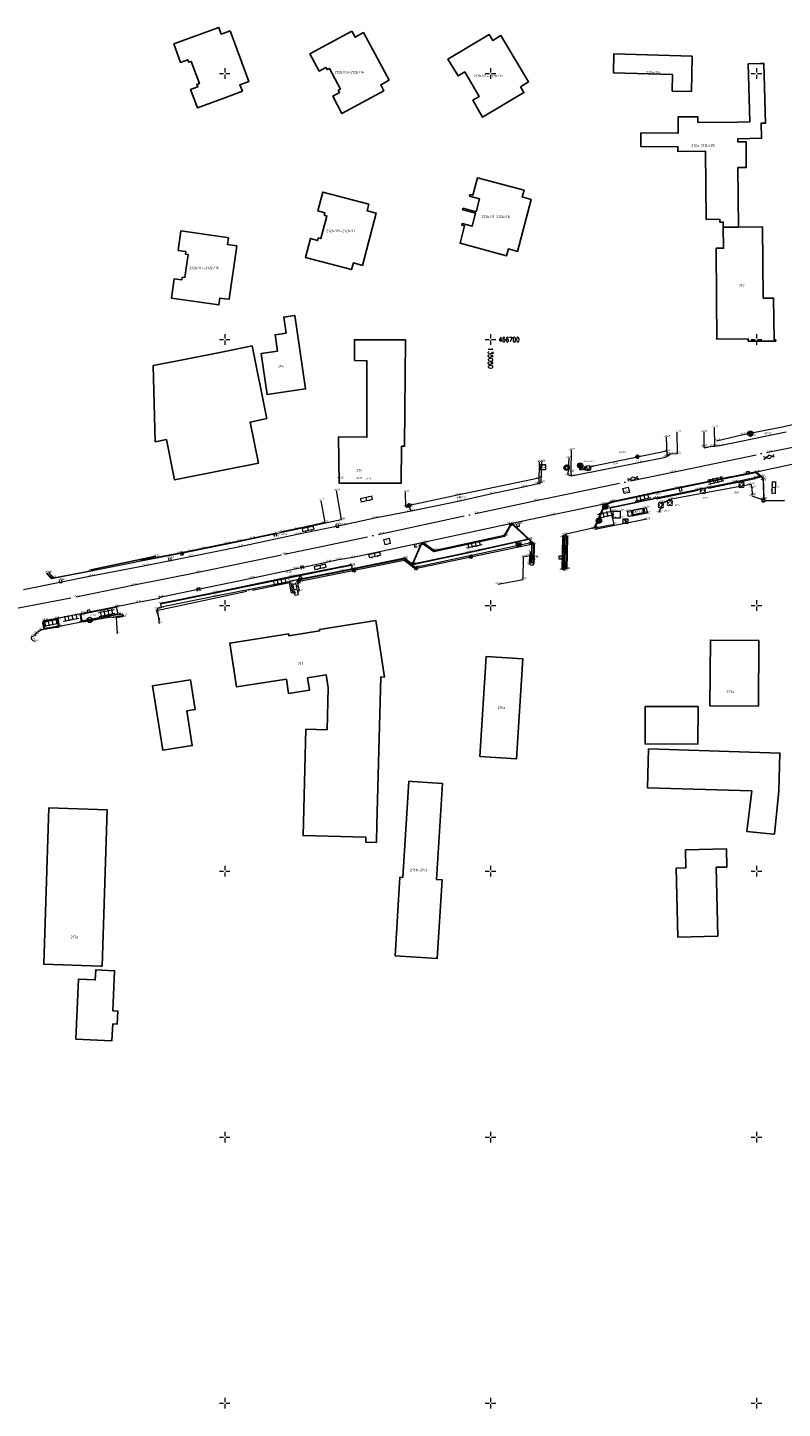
# Model space of a CAD drawing. Header units: metres. Extents: x 132947 to 136301, y 465956 to 467151.
# Tile 16 of 28: x 134963 to 135105, y 466499 to 466759. Entities that reach past the tile are written whole.
import ezdxf
from ezdxf.enums import TextEntityAlignment as Align

# ---------------------------------------------------------------- set-up
doc = ezdxf.new("R2010")
doc.units = ezdxf.units.M
doc.linetypes.add('ASWEG', pattern=[18, 16, -1, 0, -1])
doc.layers.get('0').update_dxf_attribs({"color": 8})
for name, color, linetype, lineweight in [('B-WE-GR-BOOM-T18', 253, 'Continuous', 18), ('B-WE-GR-GRAS-T18', 253, 'Continuous', 18), ('B-WE-GW-HOOGTE-T18', 253, 'Continuous', 18), ('B-WE-IE-T18', 10, 'Continuous', 18), ('B-WE-IE-TERREINAFSCHEIDING_KUNSTMATIG_HEKWERK-G', 20, 'IE-TERREINAFSCHEIDING-KUNSTMATIG', 18), ('B-WE-IE-TERREINAFSCHEIDING_NATUURLIJK_HAAG-G', 60, 'IE-TERREINAFSCHEIDING-NATUURLIJK-HAAG', 18), ('B-WE-KL-ET_LS_OV_LICHTMAST-S', 190, 'Continuous', 25), ('B-WE-OG-HOOGTEPUNT-T18', 10, 'Continuous', 18), ('N-WE-OG-BEBOUWING_HUISNUMMER-T25', 7, 'Continuous', 25), ('Q03_Asweg', 8, 'ASWEG', 18), ('Q15_Brandkraan', 8, 'Continuous', 18), ('Q18_Brievenbus', 8, 'Continuous', 18), ('Q2203_Paal_beton', 8, 'Continuous', 18), ('Q22_Paal_overig', 8, 'Continuous', 18), ('Q235_Trottoirkolk', 8, 'Continuous', 18), ('Q252_Trafokast', 8, 'Continuous', 18), ('Q26_Boom', 8, 'Continuous', 18), ('Q28_Rioolput_gem', 8, 'Continuous', 18), ('Q30_Verkeersbord', 8, 'Continuous', 18), ('Q3315_Schakelkast', 8, 'Continuous', 18), ('S01_Asfalt', 8, 'Continuous', 18), ('S02_Klinkers', 8, 'Continuous', 18), ('S03_Tegels', 8, 'Continuous', 18), ('S100_Ruitkruis', 8, 'Continuous', 18), ('T01_Muur', 8, 'Continuous', 25), ('T10_Doorgang', 8, 'DOORGANG', 25), ('V011_Kant_asfalt', 8, 'Continuous', 18), ('V012_Kant_beton', 8, 'Continuous', 18), ('V02_Kant_klinkers', 8, 'Continuous', 18), ('V03_Kant_tegels', 8, 'Continuous', 18), ('V05_Kant_grindpuin', 8, 'Continuous', 18), ('W01_Kant_sloot', 8, 'Continuous', 18)]:
    doc.layers.add(name, color=color, linetype=linetype, lineweight=lineweight)
doc.layers.add('B-XX-OG-BEBOUWING-GV', color=8, linetype='Continuous')
doc.styles.add('NLCS-ISO-M200-T18_CURSIEF', font='NLCS-ISO.ttf', dxfattribs={"oblique": 15, "height": 0.36})
doc.styles.add('NLCS-ISO-M200-T25', font='NLCS-ISO.ttf', dxfattribs={"height": 0.5})
doc.styles.add('Romans', font='romans.shx', dxfattribs={"width": 0.7, "height": 0.9})
doc.styles.get("Standard").update_dxf_attribs({"font": 'romand.shx'})
doc.linetypes.add('DOORGANG', pattern='A,2,-2,[15,fgm.shx,S=1,R=0,X=0,Y=0],-4', length=8)
doc.linetypes.add('IE-TERREINAFSCHEIDING-KUNSTMATIG', pattern='A,4,[82,NLCS.SHX,S=0.75,R=90,X=0,Y=0],4,-2', length=10)
doc.linetypes.add('IE-TERREINAFSCHEIDING-NATUURLIJK-HAAG', pattern='A,7,-1.5,[67,NLCS.SHX,S=0.75,R=45,X=0,Y=0],-1.5', length=10)

# ---------------------------------------------------------------- blocks, each defined once
blk = doc.blocks.new('TEGELS2')
for points in [[(2, 2.25), (0, 2.25)], [(0, 0.75), (2, 0.75)], [(0.25, 3), (0.25, -3)], [(1.75, 3), (1.75, -3)], [(0, -0.75), (2, -0.75)], [(0, -2.25), (2, -2.25)]]:
    blk.add_lwpolyline(points)
blk = doc.blocks.new('kolkl')
for points in [[(-0.498, 0), (-0.498, -0.998)], [(0.498, -1), (0.5, 0)], [(-0.498, -0.998), (0.498, -1)]]:
    blk.add_lwpolyline(points)
blk = doc.blocks.new('aandbord')
blk.add_lwpolyline([(0.707, 0.707), (0, -1), (-0.707, 0.707)])
blk.add_circle((0, 0), 1)
blk = doc.blocks.new('rioolput')
for points in [[(-1, -1), (-1, 1)], [(-1, 1), (1, 1)], [(1, 1), (1, -1)], [(1, -1), (-1, -1)]]:
    blk.add_lwpolyline(points)
blk = doc.blocks.new('brievenbus')
for points in [[(-1, -0.5), (1, -0.5), (1, 0.5), (-1, 0.5), (-1, -0.5)], [(-1, 0.5), (0, 0), (1, 0.5)]]:
    blk.add_lwpolyline(points)
blk = doc.blocks.new('btpaal')
for points in [[(-1, 0), (1, 0)], [(-0.5, -0.5), (0.5, -0.5), (0.5, 0.5), (-0.5, 0.5), (-0.5, -0.5)], [(0, -1), (0, 1)]]:
    blk.add_lwpolyline(points)
blk.add_circle((0, 0), 1)
blk = doc.blocks.new('asfalt2')
for p, q in [((1.18, 2.05), (0, 0)), ((1.18, -2.05), (0, 0)), ((1.4, 0), (0.21, -2.05)), ((1.4, 0), (0.22, 2.05))]:
    blk.add_line(p, q)
blk = doc.blocks.new('klinkers2')
for p, q in [((0.01, 1.15), (0.31, 1.15)), ((0.31, -2.3), (0.31, 2.3)), ((0.31, 2.1), (1.51, 2.1)), ((0.31, 0), (1.51, 0)), ((1.51, -2.3), (1.51, 2.3)), ((1.51, 1.05), (1.81, 1.05)), ((0.01, -1.15), (0.31, -1.15)), ((0.31, -2.1), (1.51, -2.1)), ((1.51, -1.05), (1.81, -1.05))]:
    blk.add_line(p, q)
blk = doc.blocks.new('schakelkst')
for points in [[(1, 0.75), (-1, 0.75)], [(-1, 0.75), (-1, -0.75)], [(1, -0.75), (1, 0.75)], [(-1, -0.75), (1, -0.75)]]:
    blk.add_lwpolyline(points)
at = {"width": 0.666667}
blk.add_text('S', height=1, dxfattribs=at).set_placement((-0.302789, -0.426035))
blk = doc.blocks.new('boom')
for centre, start, end in [((-0.499999, 0.499999), 0, 270), ((-0.499999, -0.499999), 90, 0), ((0.499999, 0.499999), 270, 180), ((0.499999, -0.499999), 180, 90)]:
    blk.add_arc(centre, 0.499999, start, end)
blk = doc.blocks.new('brandkraan')
blk.add_lwpolyline([(-0.001, 1.001), (-0.867, -0.499), (0.866, -0.499), (-0.001, 1.001)])
blk.add_circle((0, 0), 0.999)
blk = doc.blocks.new('paal')
for points in [[(0.5, 0.5), (-0.5, -0.5)], [(-0.5, 0.5), (0.5, -0.5)], [(-0.5, -0.5), (0.5, -0.5), (0.5, 0.5), (-0.5, 0.5), (-0.5, -0.5)]]:
    blk.add_lwpolyline(points)
blk.add_circle((0, 0), 1)
blk = doc.blocks.new('ruitkruis')
for p, q in [((-2, 0), (-0.4, 0)), ((0, 2), (0, 0.4)), ((0.4, 0), (2, 0)), ((0, -0.4), (0, -2))]:
    blk.add_line(p, q)
blk = doc.blocks.new('SKL-ET_OV_LICHTMAST-SO')
at = {"color": 0, "linetype": 'ByBlock', "lineweight": 18}
for points in [[(-1.2, 0), (-2, 0)], [(-1.4, 1.4), (-0.9, 0.9)], [(0, 2), (0, 1.2)], [(0.9, 0.9), (1.4, 1.4)], [(2, 0), (1.2, 0)], [(-1.4, -1.4), (-0.9, -0.9)], [(0, -1.2), (0, -2)], [(0.9, -0.9), (1.4, -1.4)]]:
    blk.add_lwpolyline(points, dxfattribs=at)
blk.add_circle((0, 0), 1, dxfattribs=at)

msp = doc.modelspace()

# ---------------------------------------------------------------- linework, layer by layer
at = {"layer": 'B-WE-IE-TERREINAFSCHEIDING_KUNSTMATIG_HEKWERK-G'}
for points in [[(135092.49, 466680.97), (135097.5, 466682.12), (135104.84, 466683.6)], [(135083.1, 466678.99), (135068.78, 466676.03)], [(135034.13, 466668.71), (135043.81, 466670.78), (135059.09, 466673.97)], [(135018.1, 466669.69), (135018.84, 466665.57), (135015.31, 466664.8), (135010.67, 466663.82)], [(135099.17, 466670.6), (135101.08, 466669.9)], [(135009.71, 466663.6), (135005.08, 466662.61), (135000.45, 466661.64), (134995.82, 466660.72), (134991.26, 466659.79), (134984.24, 466658.44)], [(135013.56, 466654.72), (135033.74, 466658.74), (135035.81, 466657.21), (135057.63, 466661.81)], [(134966.87, 466656.16), (134967.77, 466655.21), (134974.73, 466656.51)], [(134978.6, 466647.78), (134973.28, 466646.83)], [(134968.79, 466645.87), (134967.9, 466645.8), (134966.06, 466645.46)]]:
    msp.add_lwpolyline(points, dxfattribs=at)
at = {"layer": 'B-WE-IE-TERREINAFSCHEIDING_NATUURLIJK_HAAG-G'}
for points in [[(135104.84, 466683.6), (135116.54, 466686.18)], [(135079.39, 466666.2), (135069.6, 466664.25)], [(135014.09, 466654.57), (135033.73, 466658.49), (135035.85, 466656.94), (135057.72, 466661.53), (135057.71, 466658.05)], [(135063.92, 466656.54), (135063.97, 466662.54)], [(135012.55, 466652.36), (135012.22, 466654.22), (135005.23, 466652.8)], [(135004.17, 466652.62), (134987.18, 466649), (134987.71, 466647.24)], [(134981.05, 466648.11), (134978.75, 466647.66)]]:
    msp.add_lwpolyline(points, dxfattribs=at)
at = {"layer": 'B-XX-OG-BEBOUWING-GV'}
for points in [[(135001.02, 466758.05), (135000, 466757.68), (134999.35, 466757.44), (134998.91, 466758.66), (134990.44, 466755.58), (134991.7, 466752.12), (134993.05, 466752.61), (134993.23, 466752.14), (134993.71, 466752.31), (134995.24, 466748.17), (134994.77, 466747.99), (134994.95, 466747.53), (134993.6, 466747.02), (134994.89, 466743.57), (135000, 466745.47), (135003.33, 466746.71), (135002.88, 466747.92), (135004.55, 466748.54)], [(135023.92, 466758.01), (135016, 466753.71), (135017.79, 466750.49), (135019.04, 466751.18), (135019.27, 466750.77), (135019.7, 466750.99), (135021.8, 466747.11), (135021.37, 466746.88), (135021.6, 466746.46), (135020.32, 466745.79), (135022.03, 466742.52), (135029.96, 466746.79), (135029.36, 466747.92), (135030.91, 466748.78), (135026.1, 466757.71), (135024.54, 466756.86)], [(135055.62, 466747.55), (135057.15, 466748.45), (135051.95, 466757.16), (135050.42, 466756.25), (135049.76, 466757.36), (135042, 466752.73), (135043.89, 466749.57), (135045.15, 466750.32), (135047.89, 466745.72), (135046.65, 466745), (135048.51, 466741.81), (135056.28, 466746.44)], [(135087.77, 466746.63), (135087.95, 466753.27), (135073.2, 466753.74), (135073.1, 466750.16), (135084.25, 466749.84), (135084.17, 466746.73)], [(135093.78, 466721.11), (135096.64, 466721.14), (135096.54, 466732.36), (135098.1, 466732.38), (135098.06, 466737.19), (135096.49, 466737.18), (135096.49, 466737.72), (135100.98, 466737.86), (135100.89, 466740.66), (135101.7, 466740.68), (135101.42, 466751.9), (135100.76, 466751.88), (135098.48, 466751.83), (135098.77, 466740.96), (135096.46, 466740.89), (135088.99, 466740.82), (135089, 466741.86), (135085.3, 466741.89), (135085.27, 466738.78), (135078.27, 466738.84), (135078.25, 466736.32), (135085.25, 466736.26), (135085.24, 466735.36), (135090.44, 466735.41), (135090.55, 466722.6), (135093.13, 466722.62), (135093.13, 466722.08), (135093.77, 466722.09)], [(135044.81, 466724.7), (135044.73, 466724.41), (135047.2, 466723.74), (135046.54, 466721.31), (135044.68, 466721.81), (135044.6, 466721.52), (135045.13, 466721.38), (135044.26, 466718.12), (135053.02, 466715.77), (135053.36, 466717.03), (135055.05, 466716.57), (135057.67, 466726.35), (135055.98, 466726.81), (135056.31, 466728.06), (135047.55, 466730.41), (135046.67, 466727.12), (135046.14, 466727.26), (135046.06, 466726.97), (135047.93, 466726.47), (135047.27, 466724.03)], [(135018.73, 466723.36), (135019.23, 466723.23), (135018.08, 466718.98), (135017.6, 466719.1), (135017.46, 466718.62), (135016.12, 466719.02), (135015.17, 466715.45), (135023.88, 466713.15), (135024.21, 466714.4), (135025.92, 466713.95), (135028.52, 466723.78), (135026.8, 466724.2), (135027.11, 466725.46), (135018.44, 466727.74), (135017.5, 466724.18), (135018.86, 466723.84)], [(135096.64, 466721.14), (135093.78, 466721.11), (135093.82, 466717.18), (135092.42, 466717.16), (135092.51, 466707.71), (135092.57, 466700.06), (135098.47, 466700.11), (135098.48, 466699.68), (135103.37, 466699.72), (135103.64, 466699.72), (135103.63, 466699.92), (135103.36, 466699.92), (135103.19, 466707.8), (135101.27, 466707.78), (135101.15, 466721.18)], [(134992.5, 466711.64), (134992.01, 466711.71), (134991.94, 466711.22), (134990.51, 466711.41), (134990, 466707.77), (134998.93, 466706.52), (134999.11, 466707.81), (135000, 466707.68), (135000.86, 466707.56), (135002.28, 466717.61), (135000.52, 466717.86), (135000.7, 466719.14), (135000, 466719.24), (134991.75, 466720.44), (134991.24, 466716.77), (134992.68, 466716.57), (134992.62, 466716.08), (134993.11, 466716.01)], [(135012.17, 466690.26), (135015.2, 466690.7), (135013.63, 466701.5), (135013.18, 466704.54), (135011.1, 466704.23), (135011.54, 466701.2), (135009.48, 466700.9), (135009.93, 466697.8), (135006.85, 466697.35), (135007.97, 466689.64)], [(135024.39, 466696.03), (135026.76, 466696.02), (135026.75, 466681.63), (135021.4, 466681.68), (135021.51, 466672.99), (135033.21, 466673), (135033.26, 466679.92), (135033.83, 466679.93), (135033.98, 466699.97), (135024.39, 466699.97)], [(134986.92, 466680.77), (134989.05, 466681.19), (134990.57, 466673.59), (135000, 466675.48), (135006.34, 466676.74), (135004.79, 466684.49), (135007.9, 466685.12), (135007.84, 466685.41), (135005.16, 466698.81), (135000, 466697.78), (134992.75, 466696.33), (134986.54, 466695.09)], [(135079.02, 466667.46), (135078.86, 466668.27), (135076.66, 466667.86), (135076.82, 466667.04)], [(135030.08, 466636.53), (135028.43, 466647.14), (135017.85, 466645.5), (135017.84, 466645.2), (135012.04, 466644.3), (135012.05, 466644.66), (135000.94, 466642.93), (135002.23, 466634.66), (135011.61, 466636.12), (135012.02, 466633.44), (135015.95, 466634.05), (135015.59, 466636.39), (135019.1, 466636.93), (135019.48, 466634.48), (135019.27, 466626.63), (135015.27, 466626.74), (135014.73, 466606.72), (135026.55, 466606.4), (135026.53, 466605.49), (135028.53, 466605.44), (135028.62, 466608.77), (135029.37, 466636.55)], [(135100.37, 466631.05), (135100.45, 466643.43), (135091.35, 466643.49), (135091.27, 466631.11)], [(135047.97, 466621.61), (135054.91, 466621.17), (135056.1, 466639.95), (135049.15, 466640.38)], [(134992.87, 466630.19), (134994.44, 466630.43), (134993.57, 466636), (134986.45, 466634.88), (134988.35, 466622.78), (134993.89, 466623.65)], [(135079.1, 466630.99), (135079.08, 466623.95), (135089.01, 466623.92), (135089.03, 466630.97)], [(135103.23, 466607.01), (135103.4, 466606.99), (135103.84, 466611.38), (135104.22, 466615.09), (135104.44, 466622.23), (135079.71, 466623), (135079.49, 466615.72), (135099.14, 466615.11), (135098.21, 466607.51)], [(135039.85, 466598.46), (135040.96, 466616.53), (135035.23, 466616.88), (135034.65, 466616.92), (135033.53, 466598.84), (135032.95, 466598.88), (135032.04, 466584.11), (135039.97, 466583.62), (135040.88, 466598.4)], [(134976.97, 466582.18), (134977.9, 466611.55), (134966.9, 466611.91), (134965.96, 466582.53), (134976.64, 466582.19)], [(135086.68, 466604.05), (135086.76, 466600.66), (135084.93, 466600.62), (135085.23, 466587.6), (135092.73, 466587.78), (135092.42, 466600.75), (135094.43, 466600.8), (135094.35, 466604.23)], [(134978.94, 466571.31), (134979.81, 466571.27), (134979.92, 466573.72), (134978.97, 466573.76), (134979.3, 466581.3), (134975.74, 466581.46), (134975.66, 466579.59), (134972.52, 466579.73), (134972.02, 466568.45), (134978.8, 466568.15)]]:
    msp.add_lwpolyline(points, close=True, dxfattribs=at)
at = {"layer": 'Q03_Asweg'}
msp.add_polyline3d([(134955.35, 466648.41, -0.15), (134972.04, 466651.62, -0.13), (134982.96, 466653.85, -0.12), (134995.03, 466656.24, -0.12), (135011.22, 466659.63, -0.15), (135029.41, 466663.46, -0.15), (135047.2, 466667.29, -0.15), (135058.61, 466669.71, -0.14), (135084.27, 466675.05, -0.18), (135102.17, 466678.81, -0.22), (135117.77, 466681.94, -0.21), (135133.01, 466685.05, -0.24), (135149.48, 466688.39, -0.22), (135166.13, 466691.71, -0.2), (135183.23, 466695.18, -0.24), (135200, 466698.54, -0.24), (135219.08, 466702.35, -0.19), (135234.58, 466705.41, -0.22), (135252.48, 466708.96, -0.21), (135268.98, 466712.28, -0.19), (135286.26, 466715.7, -0.17)], dxfattribs=at)
at = {"layer": 'Q252_Trafokast'}
msp.add_lwpolyline([(135078.86, 466667.28), (135078.66, 466668.24), (135076.46, 466667.79), (135076.61, 466666.87), (135078.86, 466667.28)], dxfattribs=at)
at = {"layer": 'T01_Muur'}
msp.add_lwpolyline([(135101.11, 466669.92), (135101.52, 466669.92), (135101.52, 466669.49), (135101.09, 466669.49), (135101.11, 466669.92)], dxfattribs=at)
at = {"layer": 'T10_Doorgang'}
msp.add_lwpolyline([(135101.58, 466669.66), (135105.27, 466669.76)], dxfattribs=at)
msp.add_polyline3d([(134974.83, 466656.67, 0), (134987.08, 466659.24, -0.23)], dxfattribs=at)
at = {"layer": 'V011_Kant_asfalt'}
for points in [[(135064.71, 466677.75, -0.27), (135064.53, 466674.53, -0.21), (135065.24, 466674.38, -0.21), (135077.92, 466676.87, -0.24), (135082.94, 466677.91, -0.22), (135083.25, 466678.11, -0.24), (135083.45, 466678.34, -0.24), (135083.73, 466678.51, -0.26), (135085.15, 466678.55, -0.21), (135085.13, 466682.59, -0.3)], [(135090.1, 466682.62, -0.3), (135090.11, 466679.92, -0.25), (135090.17, 466679.64, -0.23), (135091.67, 466679.93, -0.25), (135092.16, 466679.95, -0.26), (135093.15, 466680.08, -0.25), (135105.6, 466682.65, -0.27)], [(134962.18, 466652.98, -0.21), (134974.91, 466655.54, -0.22), (134985.04, 466657.5, -0.21), (134993.56, 466659.22, -0.22), (135002.84, 466661.1, -0.21), (135013.65, 466663.39, -0.23), (135022.21, 466665.13, -0.29), (135028.27, 466666.44, -0.25), (135035.08, 466667.81, -0.23), (135043.89, 466669.61, -0.21), (135050.25, 466671.05, -0.22), (135056.22, 466672.28, -0.21), (135058.89, 466672.9, -0.2), (135059.12, 466672.94, -0.2), (135059.55, 466673.17, -0.2), (135059.67, 466677.05, -0.26)], [(134964.41, 466643.22, -0.29), (134963.98, 466643.31, -0.3), (134963.7, 466643.6, -0.3), (134963.66, 466643.99, -0.3), (134963.82, 466644.16, -0.29), (134964.33, 466644.39, -0.27), (134964.55, 466644.86, -0.25), (134965.17, 466645.23, -0.25), (134965.56, 466645.45, -0.24), (134966.04, 466645.56, -0.2), (134965.81, 466646.66, -0.2), (134965.84, 466646.91, -0.2), (134965.99, 466647.12, -0.21), (134966.17, 466647.2, -0.2), (134968.17, 466647.56, -0.19), (134973.24, 466648.57, -0.2), (134979.61, 466649.81, -0.17), (134983.68, 466650.63, -0.13), (134987.71, 466651.39, -0.17), (134987.8, 466651.58, -0.18), (134995.03, 466653.04, -0.17), (135005.02, 466655.1, -0.18), (135013.27, 466656.91, -0.19), (135019.37, 466658.22, -0.19), (135021.4, 466658.62, -0.19), (135024.15, 466659.09, -0.2), (135037.39, 466661.9, -0.19), (135053.7, 466665.39, -0.19), (135061.47, 466667.06, -0.19), (135071.06, 466669.01, -0.22), (135071.46, 466669.04, -0.22), (135072.71, 466669.48, -0.19), (135073.07, 466669.61, -0.21), (135084.88, 466672.13, -0.24), (135098.14, 466674.79, -0.27), (135099.9, 466675.16, -0.28), (135099.99, 466675.13, -0.28), (135106.64, 466676.59, -0.29)], [(135021.9, 466666.16, -0.31), (135021.95, 466666.16, -0.28), (135021.04, 466671.61, -0.08)]]:
    msp.add_polyline3d(points, dxfattribs=at)
at = {"layer": 'V012_Kant_beton'}
for points in [[(135072.56, 466668.35, -0.07), (135081.13, 466670.15, -0.01), (135081.15, 466670.17, 0.01), (135081.19, 466670.05, 0), (135089.03, 466671.67, 0), (135089.02, 466671.78, 0.01), (135090.99, 466672.19, 0), (135091.02, 466672.06, -0.02), (135099.84, 466673.87, -0.01), (135099.81, 466674.06, 0), (135099.84, 466673.86, -0.01), (135099.84, 466673.93, -0.01), (135100.88, 466674.2, -0.18), (135101.13, 466673.96, -0.19), (135101.18, 466673.56, -0.19), (135101.26, 466673.55, -0.22), (135101.35, 466670, -0.4)], [(135073.09, 466666.41, -0.15), (135073.04, 466667.71, -0.09), (135074.35, 466667.75, -0.07), (135074.4, 466666.43, -0.11), (135073.09, 466666.41, -0.15)], [(135075.96, 466666.71, -0.06), (135075.73, 466667.72, -0.01), (135079.29, 466668.38, -0.01), (135079.49, 466667.34, -0.02), (135075.96, 466666.71, -0.06)], [(135057.2, 466662.37, -0.03), (135047.99, 466660.33, -0.07), (135035.39, 466657.62, -0.17)], [(135057.47, 466660.16, 0.03), (135057.48, 466659.4, 0.03), (135057.46, 466658.03, 0.03), (135058.05, 466658.04, 0.04), (135058.09, 466661.46, 0), (135057.2, 466662.37, -0.03)], [(135064.18, 466656.87, 0.03), (135064.27, 466662.84, 0.01), (135063.66, 466662.81, -0.01), (135063.58, 466656.73, 0.03)], [(134967.72, 466655.15, -0.22), (134967.7, 466655.24, -0.19), (134967.41, 466655.19, -0.2), (134966.62, 466656.03, -0.2)], [(134979.93, 466648.22, -0.1), (134976.98, 466647.7, -0.08), (134973.91, 466647.08, -0.06), (134973.92, 466647.06, -0.06), (134973.13, 466646.9, -0.1)], [(134968.88, 466646.08, -0.14), (134968.14, 466645.96, -0.08), (134966.09, 466645.56, -0.06)]]:
    msp.add_polyline3d(points, dxfattribs=at)
at = {"layer": 'V02_Kant_klinkers'}
for points in [[(135083.25, 466678.11, -0.24), (135083.1, 466681.69, -0.28)], [(135092.16, 466679.95, -0.26), (135092.11, 466683.52, -0.31)], [(135065.24, 466674.38, -0.21), (135065.18, 466675.16, -0.26), (135065.23, 466679.25, -0.29)], [(135059.12, 466672.94, -0.2), (135059.2, 466676.98, -0.23)], [(135099.99, 466675.13, -0.28), (135100.13, 466675.01, -0.23), (135101.28, 466674, -0.25), (135101.37, 466669.97, -0.37)], [(135035.08, 466667.81, -0.23), (135034.76, 466668.49, -0.18), (135034.34, 466668.4, -0.17), (135034.07, 466668.55, -0.16), (135034.01, 466671.32, -0.1)], [(135071.46, 466669.04, -0.22), (135069.49, 466664.58, -0.18), (135063.96, 466663.33, -0.17), (135063.98, 466663.28, -0.17), (135063.74, 466663.2, -0.15), (135063.61, 466663.04, -0.15), (135063.55, 466662.88, -0.15), (135063.42, 466656.67, -0.15)], [(134966.5, 466656.02, -0.23), (134967.39, 466655.08, -0.21), (134967.72, 466655.15, -0.22), (134974.87, 466656.48, -0.21), (134984.9, 466658.48, -0.23), (134993.38, 466660.16, -0.2), (135002.57, 466662.04, -0.21), (135013.44, 466664.36, -0.21), (135021.9, 466666.16, -0.31)], [(135051.44, 466653.98, -0.2), (135056.11, 466654.9, -0.15), (135056.17, 466659.12, -0.13), (135057.32, 466659.38, -0.1), (135057.28, 466658.02, -0.11), (135057.34, 466657.81, -0.11), (135057.54, 466657.62, -0.11), (135057.76, 466657.58, -0.11), (135057.99, 466657.63, -0.11), (135058.18, 466657.87, -0.12), (135058.21, 466658.02, -0.12), (135058.27, 466661.49, -0.13), (135054.41, 466665.13, -0.2), (135054.24, 466665.25, -0.23), (135054.08, 466665.28, -0.23), (135053.92, 466665.26, -0.21), (135053.81, 466665.22, -0.23), (135053.7, 466665.13, -0.24), (135052.58, 466663.15, -0.21), (135039.6, 466660.34, -0.2), (135039.37, 466660.32, -0.22), (135037.51, 466661.62, -0.23), (135037.3, 466661.68, -0.22), (135037.14, 466661.65, -0.21), (135037.02, 466661.59, -0.23), (135036.93, 466661.52, -0.23), (135036.84, 466661.38, -0.22), (135035.23, 466657.78, -0.21), (135033.82, 466658.9, -0.2), (135024.05, 466656.89, -0.24), (135023.89, 466657.49, -0.28), (135023.86, 466657.63, -0.24), (135012.65, 466655.41, -0.2), (134998.18, 466652.44, -0.18), (134987.93, 466650.36, -0.17), (134987.96, 466650.23, -0.16), (134988.06, 466649.64, -0.12), (134988.07, 466649.54, -0.12), (134987.29, 466649.41, -0.13), (134987.68, 466646.6, -0.14)], [(135012.37, 466654.51, -0.09), (135012.84, 466652.21, -0.18)], [(135013.59, 466654.82, -0.09), (135014.03, 466652.67, -0.19)], [(134979.61, 466649.81, -0.17), (134979.9, 466648.35, -0.1), (134979.93, 466648.22, -0.1), (134980.79, 466648.42, -0.12), (134980.81, 466647.83, -0.09), (134979.6, 466647.66, -0.1), (134979.77, 466644.73, -0.15)]]:
    msp.add_polyline3d(points, dxfattribs=at)
at = {"layer": 'V03_Kant_tegels'}
for points in [[(135069.68, 466664.6, -0.11), (135071.57, 466668.92, -0.1), (135072.73, 466669.34, -0.07), (135073.11, 466669.46, -0.06), (135081.02, 466671.15, -0.1), (135094.72, 466673.98, -0.12), (135099.87, 466675.01, -0.15), (135100.78, 466674.3, -0.19)], [(135069.68, 466664.6, -0.11), (135073.28, 466665.29, -0.14), (135072.52, 466668.41, -0.06), (135081.13, 466670.23, -0.07), (135095.87, 466673.27, -0.08), (135100.78, 466674.3, -0.19)], [(135035.38, 466657.73, -0.15), (135036.98, 466661.33, -0.12), (135037.09, 466661.47, -0.12), (135037.21, 466661.54, -0.12), (135037.29, 466661.51, -0.11), (135037.4, 466661.5, -0.12), (135039.33, 466660.13, -0.08), (135052.68, 466663.03, -0.1), (135053.83, 466665.05, -0.13), (135053.98, 466665.14, -0.12), (135054.14, 466665.13, -0.12), (135054.25, 466665.07, -0.11), (135054.29, 466665.03, -0.11), (135057.11, 466662.43, -0.05), (135046.09, 466660.01, -0.07), (135035.38, 466657.73, -0.15)], [(135023.89, 466657.49, -0.28), (135021.85, 466657.11, -0.16), (135012.65, 466655.26, -0.12), (134998.19, 466652.3, -0.09), (134987.96, 466650.23, -0.16)], [(135024.05, 466656.89, -0.24), (135021.85, 466656.46, -0.16), (135013.59, 466654.82, -0.09), (135012.37, 466654.51, -0.09), (134998.31, 466651.73, -0.03), (134988.06, 466649.64, -0.12)], [(134968.17, 466647.56, -0.19), (134968.4, 466647.55, -0.18), (134968.55, 466647.45, -0.17), (134968.66, 466647.32, -0.18), (134968.7, 466647.21, -0.17), (134968.9, 466646.12, -0.2), (134973.09, 466646.89, -0.2), (134972.88, 466648.05, -0.19), (134972.89, 466648.25, -0.18), (134972.99, 466648.42, -0.19), (134973.11, 466648.53, -0.2), (134973.24, 466648.57, -0.2)], [(134979.9, 466648.35, -0.1), (134976.95, 466647.77, -0.05), (134973.23, 466647.02, -0.11), (134973.03, 466648.04, -0.08), (134973.04, 466648.18, -0.08), (134973.12, 466648.34, -0.08), (134973.2, 466648.39, -0.08), (134973.28, 466648.43, -0.08), (134979.59, 466649.66, -0.12)], [(134966.18, 466645.67, -0.07), (134965.97, 466646.68, -0.11), (134965.97, 466646.82, -0.1), (134966.02, 466646.92, -0.1), (134966.1, 466647, -0.1), (134966.23, 466647.04, -0.1), (134968.17, 466647.42, -0.11), (134968.33, 466647.4, -0.1), (134968.46, 466647.33, -0.1), (134968.51, 466647.26, -0.1), (134968.55, 466647.17, -0.11), (134968.74, 466646.12, -0.13), (134967.46, 466645.87, -0.08), (134966.18, 466645.67, -0.07)]]:
    msp.add_polyline3d(points, dxfattribs=at)
at = {"layer": 'V05_Kant_grindpuin'}
msp.add_polyline3d([(135063.98, 466663.28, -0.17), (135064.24, 466663.22, -0.19), (135064.4, 466663.02, -0.18), (135064.45, 466662.83, -0.15), (135064.34, 466656.85, -0.14)], dxfattribs=at)
at = {"layer": 'W01_Kant_sloot'}
msp.add_polyline3d([(135081.71, 466667.52, -0.51), (135082.49, 466669.32, -0.46), (135083.65, 466670, -0.31), (135098.96, 466672.79, -0.3), (135099.16, 466672.14, -0.49), (135099.21, 466670.8, -0.59)], dxfattribs=at)

# ---------------------------------------------------------------- block references
at = {"layer": 'B-WE-KL-ET_LS_OV_LICHTMAST-S', "xscale": 0.2, "yscale": 0.2, "zscale": 0.2}
for p in [(135077.6, 466677.95, -0.18), (135034.66, 466668.85, -0.18), (135057.63, 466661.7, -0.07), (135064, 466662.68, -0.09), (134991.96, 466659.76, -0.21), (135046.3, 466659.18), (135024.34, 466656.62, -0.32), (135035.99, 466657), (135013.91, 466654.52, -0.13)]:
    msp.add_blockref('SKL-ET_OV_LICHTMAST-SO', p, dxfattribs=at)
at = {"layer": 'Q15_Brandkraan', "xscale": 0.5, "yscale": 0.5, "zscale": 0.5}
msp.add_blockref('brandkraan', (135064.32, 466675.92, -0.23), dxfattribs=at)
at = {"layer": 'Q18_Brievenbus'}
for p, xscale, yscale, zscale, rotation in [((135067.22, 466675.79), 0.4999999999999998, 0.4999999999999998, 0.4999999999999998, 177.587910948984), ((135055.27, 466661.47, -0.17), 0.5, 0.5, 0.5, 5.62553472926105), ((135014.13, 466654.92), 0.4999999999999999, 0.4999999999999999, 0.4999999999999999, 240.405112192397)]:
    msp.add_blockref('brievenbus', p, dxfattribs=dict(at, xscale=xscale, yscale=yscale, zscale=zscale, rotation=rotation))
at = {"layer": 'Q2203_Paal_beton', "xscale": 0.5, "yscale": 0.5, "zscale": 0.5}
for p in [(135071.58, 466668.59, -0.07), (135070.39, 466665.92, -0.1)]:
    msp.add_blockref('btpaal', p, dxfattribs=at)
at = {"layer": 'Q22_Paal_overig', "xscale": 0.5, "yscale": 0.5, "zscale": 0.5}
for p in [(135098.88, 466682.28, -0.23), (135066.86, 466676.31)]:
    msp.add_blockref('paal', p, dxfattribs=at)
at = {"layer": 'Q235_Trottoirkolk'}
for p, xscale, yscale, zscale, rotation in [((135098.44, 466674.64, -0.14), 0.5, 0.5, 0.5, 188.5826848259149), ((135085.66, 466672.06, -0.14), 0.5, 0.5, 0.5, 13.8912927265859), ((135009.57, 466662.99, -0.28), 0.5, 0.5, 0.5, 189.8948943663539), ((135021.14, 466665.16, -0.32), 0.5, 0.5, 0.5, 7.018262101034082), ((135055.12, 466665.34, -0.23), 0.5, 0.5, 0.5, 11.4902191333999), ((135036.15, 466661.27, -0.26), 0.4999999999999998, 0.4999999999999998, 0.4999999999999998, 280.6397534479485), ((134989.65, 466658.91, -0.29), 0.5, 0.5, 0.5, 11.3110542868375), ((135058.37, 466659.04, -0.14), 0.5, 0.5, 0.5, 271.3853867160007), ((135063.34, 466659.02, -0.18), 0.4999999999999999, 0.4999999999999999, 0.4999999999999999, 268.1272023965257), ((135014.6, 466656.88, -0.24), 0.5, 0.5, 0.5, 191.0920097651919), ((134969.12, 466654.75, -0.26), 0.5, 0.5, 0.5, 9.687399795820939), ((134995.1, 466652.75, -0.19), 0.5, 0.5, 0.5, 193.2830536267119), ((134974.51, 466648.62, -0.09), 0.5, 0.5, 0.5, 192.435974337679)]:
    msp.add_blockref('kolkl', p, dxfattribs=dict(at, xscale=xscale, yscale=yscale, zscale=zscale, rotation=rotation))
at = {"layer": 'Q26_Boom', "xscale": 0.5, "yscale": 0.5, "zscale": 0.5}
for p in [(135089.93, 466671.53, -0.06), (135097.19, 466672.66, -0.07), (135082.05, 466668.85), (135083.74, 466669.27, -0.66)]:
    msp.add_blockref('boom', p, dxfattribs=at)
at = {"layer": 'Q28_Rioolput_gem', "xscale": 0.5, "yscale": 0.5, "zscale": 0.5}
for p, rotation in [((135059.83, 466675.99, -0.22), 267.7247746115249), ((135075.51, 466671.63, -0.16), 283.0723836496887), ((135030.54, 466662.02, -0.17), 283.9282021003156)]:
    msp.add_blockref('rioolput', p, dxfattribs=dict(at, rotation=rotation))
at = {"layer": 'Q30_Verkeersbord', "xscale": 0.5, "yscale": 0.5, "zscale": 0.5}
for p in [(135068.34, 466675.81), (134974.62, 466647.26, -0.06)]:
    msp.add_blockref('aandbord', p, dxfattribs=at)
at = {"layer": 'Q3315_Schakelkast', "xscale": 0.5, "yscale": 0.5, "zscale": 0.5}
msp.add_blockref('schakelkst', (135075.39, 466665.85, -0.17), dxfattribs=at)
at = {"layer": 'S01_Asfalt', "xscale": 0.5, "yscale": 0.5, "zscale": 0.5}
for p, rotation in [((135102.31, 466678.25, -0.22), 281.7249701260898), ((135076.86, 466673.51, -0.16), 103.0725941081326)]:
    msp.add_blockref('asfalt2', p, dxfattribs=dict(at, rotation=rotation))
at = {"layer": 'S02_Klinkers'}
for p, xscale, yscale, zscale, rotation in [((135103.71, 466672.12, -0.3), 0.5, 0.5, 0.5, 177.8771531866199), ((135026.79, 466669.54, -0.16), 0.5, 0.5, 0.5, 102.4303334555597), ((135015.81, 466663.91, -0.24), 0.5, 0.5, 0.5, 102.4303334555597), ((135028.33, 466659.03, -0.19), 0.5, 0.5, 0.5, 102.4303334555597), ((135018.09, 466656.79, -0.2), 0.4999999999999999, 0.4999999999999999, 0.4999999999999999, 102.4303334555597), ((135012.89, 466652.94, -0.17), 0.5, 0.5, 0.5, 11.52394321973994)]:
    msp.add_blockref('klinkers2', p, dxfattribs=dict(at, xscale=xscale, yscale=yscale, zscale=zscale, rotation=rotation))
at = {"layer": 'S03_Tegels'}
for p, xscale, yscale, zscale, rotation in [((135092.46, 466673.02, -0.09), 0.5, 0.5, 0.5, 103.0725941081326), ((135078.69, 466669.83, -0.1), 0.5, 0.5, 0.5, 103.0725941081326), ((135071.76, 466666.61, -0.1), 0.5, 0.5, 0.5, 103.0725941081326), ((135046.99, 466661, -0.08), 0.5, 0.5, 0.5, 102.4303334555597), ((135010.46, 466654, -0.1), 0.4999999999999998, 0.4999999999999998, 0.4999999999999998, 102.4303334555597), ((134971.14, 466647.2, -0.19), 0.5, 0.5, 0.5, 101.0644050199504), ((134977.89, 466648.11, -0.05), 0.5, 0.5, 0.5, 101.0644050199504), ((134967.39, 466646.26, -0.06), 0.4999999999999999, 0.4999999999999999, 0.4999999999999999, 101.0644050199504)]:
    msp.add_blockref('TEGELS2', p, dxfattribs=dict(at, xscale=xscale, yscale=yscale, zscale=zscale, rotation=rotation))
at = {"layer": 'S100_Ruitkruis', "xscale": 0.5, "yscale": 0.5, "zscale": 0.5}
for p in [(135000, 466750), (135050, 466750), (135100, 466750), (135000, 466700), (135050, 466700), (135100, 466700), (135000, 466650), (135050, 466650), (135100, 466650), (135000, 466600), (135050, 466600), (135100, 466600), (135000, 466550), (135050, 466550), (135100, 466550), (135000, 466500), (135050, 466500), (135100, 466500)]:
    msp.add_blockref('ruitkruis', p, dxfattribs=at)

# ---------------------------------------------------------------- texts
at = {"layer": 'B-WE-GR-BOOM-T18', "style": 'NLCS-ISO-M200-T18_CURSIEF', "oblique": 15}
for s, p in [('Ø40', (135095.78, 466671.07, -0.07)), ('Ø25', (135084.69, 466668.67, -0.66)), ('Ø35', (135089.87, 466670.05, -0.06)), ('Ø45', (135082.66, 466667.6))]:
    msp.add_text(s, height=0.36, dxfattribs=at).set_placement(p)
at = {"layer": 'B-WE-GR-GRAS-T18', "style": 'NLCS-ISO-M200-T18_CURSIEF', "oblique": 15}
for p in [(135101.45, 466682.18, -0.24), (135074.09, 466678.69, -0.19), (135043.92, 466670.16, -0.16)]:
    msp.add_text('GRAS', height=0.36, dxfattribs=at).set_placement(p)
at = {"layer": 'B-WE-GW-HOOGTE-T18', "style": 'NLCS-ISO-M200-T18_CURSIEF', "oblique": 15}
for s, p in [('-0.28', (135083.1, 466681.69)), ('-0.30', (135085.13, 466682.59)), ('-0.30', (135090.1, 466682.62)), ('-0.31', (135092.11, 466683.52)), ('-0.27', (135097.5, 466682.12)), ('-0.23', (135098.88, 466682.28)), ('-0.24', (135099.24, 466681.91)), ('-0.29', (135065.23, 466679.25)), ('-0.24', (135083.1, 466678.99)), ('-0.25', (135090.11, 466679.92)), ('-0.23', (135090.17, 466679.64)), ('-0.25', (135091.67, 466679.93)), ('-0.26', (135092.16, 466679.95)), ('-0.27', (135092.49, 466680.97)), ('-0.25', (135093.15, 466680.08)), ('-0.22', (135102.31, 466678.89)), ('-0.23', (135059.2, 466676.98)), ('-0.26', (135059.67, 466677.05)), ('-0.22', (135059.83, 466675.99)), ('-0.27', (135064.71, 466677.75)), ('-0.12', (135068.78, 466676.03)), ('-0.19', (135073.35, 466676.52)), ('-0.18', (135077.6, 466677.95)), ('-0.24', (135077.92, 466676.87)), ('-0.22', (135082.94, 466677.91)), ('-0.24', (135083.25, 466678.11)), ('-0.24', (135083.45, 466678.34)), ('-0.26', (135083.73, 466678.51)), ('-0.21', (135085.15, 466678.55)), ('-0.23', (135059.09, 466673.97)), ('-0.22', (135059.82, 466675.69)), ('-0.23', (135064.32, 466675.92)), ('-0.21', (135064.53, 466674.53)), ('-0.26', (135065.18, 466675.16)), ('-0.21', (135065.24, 466674.38)), ('-0.16', (135076.86, 466673.51)), ('-0.18', (135084.27, 466675.05)), ('-0.12', (135094.72, 466673.98)), ('-0.27', (135098.14, 466674.79)), ('-0.14', (135098.24, 466674.61)), ('-0.14', (135098.44, 466674.64)), ('+0.00', (135099.81, 466674.06)), ('-0.01', (135099.84, 466673.93)), ('-0.28', (135099.99, 466675.13)), ('-0.23', (135100.13, 466675.01)), ('-0.19', (135100.78, 466674.3)), ('-0.18', (135100.88, 466674.2)), ('-0.19', (135101.13, 466673.96)), ('-0.19', (135101.18, 466673.56)), ('-0.22', (135101.26, 466673.55)), ('-0.08', (135021.04, 466671.61)), ('-0.10', (135034.01, 466671.32)), ('-0.19', (135043.81, 466670.78)), ('-0.22', (135050.25, 466671.05)), ('-0.21', (135056.22, 466672.28)), ('-0.20', (135058.89, 466672.9)), ('-0.20', (135059.12, 466672.94)), ('-0.20', (135059.55, 466673.17)), ('-0.17', (135075.58, 466671.33)), ('-0.10', (135081.02, 466671.15)), ('-0.24', (135084.88, 466672.13)), ('-0.14', (135085.66, 466672.06)), ('-0.14', (135085.83, 466672.1)), ('+0.01', (135089.02, 466671.78)), ('+0.00', (135089.03, 466671.67)), ('-0.04', (135089.87, 466671.86)), ('-0.06', (135089.93, 466671.53)), ('+0.00', (135090.99, 466672.19)), ('-0.02', (135091.02, 466672.06)), ('-0.09', (135092.46, 466673.02)), ('-0.08', (135095.87, 466673.27)), ('-0.05', (135097.16, 466673.09)), ('-0.07', (135097.19, 466672.66)), ('-0.30', (135098.96, 466672.79)), ('-0.49', (135099.16, 466672.14)), ('-0.59', (135099.21, 466670.8)), ('-0.30', (135103.71, 466672.12)), ('-0.27', (135018.1, 466669.69)), ('-0.16', (135026.79, 466669.54)), ('-0.16', (135034.07, 466668.55)), ('-0.19', (135034.13, 466668.71)), ('-0.17', (135034.34, 466668.4)), ('-0.18', (135034.66, 466668.85)), ('-0.18', (135034.76, 466668.49)), ('-0.21', (135043.89, 466669.61)), ('-0.16', (135043.92, 466670.16)), ('-0.14', (135058.61, 466669.71)), ('-0.22', (135071.06, 466669.01)), ('-0.22', (135071.46, 466669.04)), ('-0.10', (135071.57, 466668.92)), ('-0.07', (135071.58, 466668.59)), ('-0.06', (135072.52, 466668.41)), ('-0.19', (135072.71, 466669.48)), ('-0.07', (135072.73, 466669.34)), ('-0.21', (135073.07, 466669.61)), ('-0.01', (135079.29, 466668.38)), ('-0.07', (135081.13, 466670.23)), ('-0.01', (135081.13, 466670.15)), ('-0.10', (135081.35, 466670.75)), ('-0.21', (135082.14, 466669.41)), ('-0.46', (135082.49, 466669.32)), ('-0.66', (135083.46, 466669.51)), ('-0.31', (135083.65, 466670)), ('-0.66', (135083.74, 466669.27)), ('-0.59', (135099.17, 466670.6)), ('-0.44', (135101.08, 466669.9)), ('-0.40', (135101.35, 466670)), ('-0.37', (135101.37, 466669.97)), ('-0.31', (135021.9, 466666.16)), ('-0.28', (135021.95, 466666.16)), ('-0.25', (135028.27, 466666.44)), ('-0.22', (135034.61, 466667.62)), ('-0.23', (135035.08, 466667.81)), ('-0.15', (135047.2, 466667.29)), ('-0.19', (135061.47, 466667.06)), ('-0.10', (135070.39, 466665.92)), ('-0.10', (135071.76, 466666.61)), ('-0.09', (135073.04, 466667.71)), ('-0.15', (135073.09, 466666.41)), ('-0.07', (135074.35, 466667.75)), ('-0.11', (135074.4, 466666.43)), ('-0.17', (135075.39, 466665.85)), ('-0.01', (135075.73, 466667.72)), ('-0.06', (135075.96, 466666.71)), ('-0.35', (135079.39, 466666.2)), ('-0.02', (135079.49, 466667.34)), ('-0.51', (135081.71, 466667.52)), ('-0.28', (135009.57, 466662.99)), ('-0.24', (135009.71, 466663.6)), ('-0.22', (135010.67, 466663.82)), ('-0.24', (135011.13, 466663.24)), ('-0.21', (135013.44, 466664.36)), ('-0.23', (135013.65, 466663.39)), ('-0.21', (135015.31, 466664.8)), ('-0.25', (135018.84, 466665.57)), ('-0.32', (135021.14, 466665.16)), ('-0.31', (135021.31, 466665.18)), ('-0.29', (135022.21, 466665.13)), ('-0.15', (135029.41, 466663.46)), ('-0.21', (135052.58, 466663.15)), ('-0.10', (135052.68, 466663.03)), ('-0.19', (135053.7, 466665.39)), ('-0.24', (135053.7, 466665.13)), ('-0.23', (135054.08, 466665.28)), ('-0.20', (135054.41, 466665.13)), ('-0.23', (135055.12, 466665.34)), ('-0.23', (135055.33, 466665.38)), ('-0.17', (135063.96, 466663.33)), ('-0.18', (135069.49, 466664.58)), ('-0.19', (135069.6, 466664.25)), ('-0.11', (135069.68, 466664.6)), ('-0.14', (135073.28, 466665.29)), ('-0.20', (134995.82, 466660.72)), ('-0.20', (135000.45, 466661.64)), ('-0.21', (135002.57, 466662.04)), ('-0.21', (135002.84, 466661.1)), ('-0.20', (135005.08, 466662.61)), ('-0.17', (135030.54, 466662.02)), ('-0.26', (135036.15, 466661.27)), ('-0.26', (135036.18, 466661.07)), ('-0.23', (135037.02, 466661.59)), ('-0.19', (135037.39, 466661.9)), ('-0.23', (135037.51, 466661.62)), ('-0.08', (135046.99, 466661)), ('-0.17', (135055.27, 466661.47)), ('-0.05', (135057.11, 466662.43)), ('-0.03', (135057.2, 466662.37)), ('-0.07', (135057.63, 466661.7)), ('-0.10', (135057.72, 466661.53)), ('0.00', (135058.09, 466661.46)), ('-0.15', (135063.55, 466662.88)), ('-0.01', (135063.66, 466662.81)), ('-0.08', (135063.97, 466662.54)), ('-0.09', (135064, 466662.68)), ('+0.01', (135064.27, 466662.84)), ('-0.24', (134984.24, 466658.44)), ('-0.23', (134984.9, 466658.48)), ('-0.23', (134987.08, 466659.24)), ('-0.29', (134989.77, 466658.93)), ('-0.19', (134991.26, 466659.79)), ('-0.21', (134991.96, 466659.76)), ('-0.20', (134993.38, 466660.16)), ('-0.22', (134993.56, 466659.22)), ('-0.15', (135011.22, 466659.63)), ('-0.19', (135019.37, 466658.22)), ('-0.19', (135021.4, 466658.62)), ('-0.20', (135024.15, 466659.09)), ('-0.19', (135028.33, 466659.03)), ('-0.25', (135033.73, 466658.49)), ('-0.24', (135033.74, 466658.74)), ('-0.20', (135033.82, 466658.9)), ('-0.08', (135039.33, 466660.13)), ('-0.22', (135039.37, 466660.32)), ('-0.20', (135039.6, 466660.34)), ('-0.07', (135046.09, 466660.01)), ('-0.07', (135047.99, 466660.33)), ('-0.13', (135056.17, 466659.12)), ('-0.10', (135057.32, 466659.38)), ('-0.11', (135057.34, 466657.81)), ('+0.03', (135057.47, 466660.16)), ('+0.03', (135057.46, 466658.03)), ('+0.03', (135057.48, 466659.4)), ('-0.09', (135057.71, 466658.05)), ('-0.14', (135058.37, 466659.04)), ('-0.14', (135058.37, 466658.9)), ('-0.18', (135063.33, 466658.86)), ('-0.18', (135063.34, 466659.02)), ('-0.20', (134966.62, 466656.03)), ('-0.20', (134966.87, 466656.16)), ('-0.19', (134967.7, 466655.24)), ('-0.22', (134974.73, 466656.51)), ('-0.21', (134974.87, 466656.48)), ('-0.22', (134974.91, 466655.54)), ('-0.21', (134985.04, 466657.5)), ('-0.12', (134995.03, 466656.24)), ('-0.20', (135011.94, 466656.11)), ('-0.20', (135012.65, 466655.41)), ('-0.12', (135012.65, 466655.26)), ('-0.19', (135013.27, 466656.91)), ('-0.24', (135014.6, 466656.88)), ('-0.16', (135021.85, 466657.11)), ('-0.16', (135021.85, 466656.46)), ('-0.24', (135023.86, 466657.63)), ('-0.28', (135023.89, 466657.49)), ('-0.24', (135024.05, 466656.89)), ('-0.32', (135024.34, 466656.62)), ('-0.21', (135035.23, 466657.78)), ('-0.15', (135035.38, 466657.73)), ('-0.17', (135035.39, 466657.62)), ('-0.27', (135035.81, 466657.21)), ('-0.26', (135035.85, 466656.94)), ('-0.11', (135057.54, 466657.62)), ('-0.15', (135063.42, 466656.67)), ('+0.03', (135063.58, 466656.73)), ('-0.08', (135063.92, 466656.54)), ('+0.03', (135064.18, 466656.87)), ('-0.14', (135064.34, 466656.85)), ('-0.20', (134967.41, 466655.19)), ('-0.26', (134969.12, 466654.75)), ('-0.26', (134969.28, 466654.78)), ('-0.12', (134982.96, 466653.85)), ('-0.19', (134994.92, 466652.71)), ('-0.17', (134995.03, 466653.04)), ('-0.19', (134995.1, 466652.75)), ('-0.09', (135004.17, 466652.62)), ('-0.18', (135005.02, 466655.1)), ('-0.10', (135005.23, 466652.8)), ('-0.10', (135011.57, 466654.81)), ('-0.09', (135012.37, 466654.51)), ('-0.19', (135014.03, 466652.67)), ('-0.22', (135014.09, 466654.57)), ('-0.20', (135051.44, 466653.98)), ('-0.15', (135056.11, 466654.9)), ('-0.13', (134972.04, 466651.62)), ('-0.13', (134983.68, 466650.63)), ('-0.17', (134987.71, 466651.39)), ('-0.18', (134987.8, 466651.58)), ('-0.17', (134987.93, 466650.36)), ('-0.18', (134998.18, 466652.44)), ('-0.09', (134998.19, 466652.3)), ('-0.03', (134998.31, 466651.73)), ('-0.18', (135012.84, 466652.21)), ('-0.17', (135013.44, 466652.4)), ('-0.19', (134968.17, 466647.56)), ('-0.18', (134968.4, 466647.55)), ('-0.08', (134973.03, 466648.04)), ('-0.20', (134973.24, 466648.57)), ('-0.09', (134974.29, 466648.57)), ('-0.05', (134975.17, 466648.04)), ('-0.05', (134976.95, 466647.77)), ('-0.10', (134978.6, 466647.78)), ('-0.16', (134978.75, 466647.66)), ('-0.12', (134979.59, 466649.66)), ('-0.10', (134979.6, 466647.66)), ('-0.17', (134979.61, 466649.81)), ('-0.10', (134979.9, 466648.35)), ('-0.10', (134979.93, 466648.22)), ('-0.09', (134980.81, 466647.83)), ('-0.11', (134981.05, 466648.11)), ('-0.12', (134987.18, 466649)), ('-0.13', (134987.29, 466649.41)), ('-0.12', (134988.07, 466649.54)), ('-0.25', (134964.55, 466644.86)), ('-0.25', (134965.17, 466645.23)), ('-0.24', (134965.56, 466645.45)), ('-0.11', (134965.97, 466646.68)), ('-0.20', (134966.17, 466647.2)), ('-0.07', (134966.18, 466645.67)), ('-0.18', (134967.9, 466645.8)), ('-0.11', (134968.55, 466647.17)), ('-0.22', (134968.79, 466645.87)), ('-0.14', (134968.88, 466646.08)), ('-0.19', (134971.14, 466647.2)), ('-0.10', (134973.13, 466646.9)), ('-0.11', (134973.23, 466647.02)), ('-0.21', (134973.28, 466646.83)), ('-0.06', (134974.62, 466647.26)), ('-0.14', (134987.68, 466646.6)), ('-0.30', (134963.7, 466643.6)), ('-0.29', (134963.82, 466644.16)), ('-0.27', (134964.33, 466644.39)), ('-0.29', (134964.41, 466643.22)), ('-0.15', (134979.77, 466644.73))]:
    msp.add_text(s, height=0.36, dxfattribs=at).set_placement(p, align=Align.CENTER)
at = {"layer": 'B-WE-IE-T18', "style": 'NLCS-ISO-M200-T18_CURSIEF', "oblique": 15}
msp.add_text('SPIEGEL', height=0.36, dxfattribs=at).set_placement((135067.49, 466676.95))
at = {"layer": 'B-WE-OG-HOOGTEPUNT-T18', "style": 'NLCS-ISO-M200-T18_CURSIEF', "oblique": 15}
for s, p in [('+0.03', (135021.69, 466673.84)), ('+0.03', (135025.17, 466673.79)), ('+0.06', (135026.94, 466673.68))]:
    msp.add_text(s, height=0.36, dxfattribs=at).set_placement(p, align=Align.CENTER)
at = {"layer": 'N-WE-OG-BEBOUWING_HUISNUMMER-T25', "style": 'NLCS-ISO-M200-T25'}
for s, p in [('212b/03-212b/14', (135023.45, 466750.27)), ('212b/05-212b/15', (135049.58, 466749.59)), ('212b/19', (135080.53, 466750.19)), ('212a-212b/20', (135089.97, 466736.51)), ('212b/11-212b/18', (135050.96, 466723.09)), ('212b/09-212b/17', (135021.85, 466720.44)), ('212b/07-212b/16', (134996.14, 466713.48)), ('212', (135097.25, 466710.17)), ('216', (135010.56, 466694.99)), ('214', (135025.34, 466675.4)), ('213a/TRAF', (135077.84, 466667.66)), ('217', (135014.28, 466639.03)), ('213a', (135095.07, 466633.76)), ('215a', (135052.03, 466630.78)), ('215b-215c', (135036.5, 466600.27)), ('217a', (134971.71, 466587.64))]:
    msp.add_text(s, height=0.5, dxfattribs=at).set_placement(p, align=Align.MIDDLE_CENTER)
at = {"layer": 'S100_Ruitkruis', "style": 'Romans', "width": 0.7}
msp.add_text('466700', height=0.9, dxfattribs=at).set_placement((135051.5, 466700), align=Align.MIDDLE_LEFT)
msp.add_text('135050', height=0.9, rotation=270, dxfattribs=at).set_placement((135050, 466698.5), align=Align.MIDDLE_LEFT)

doc.saveas('drawing.dxf')
